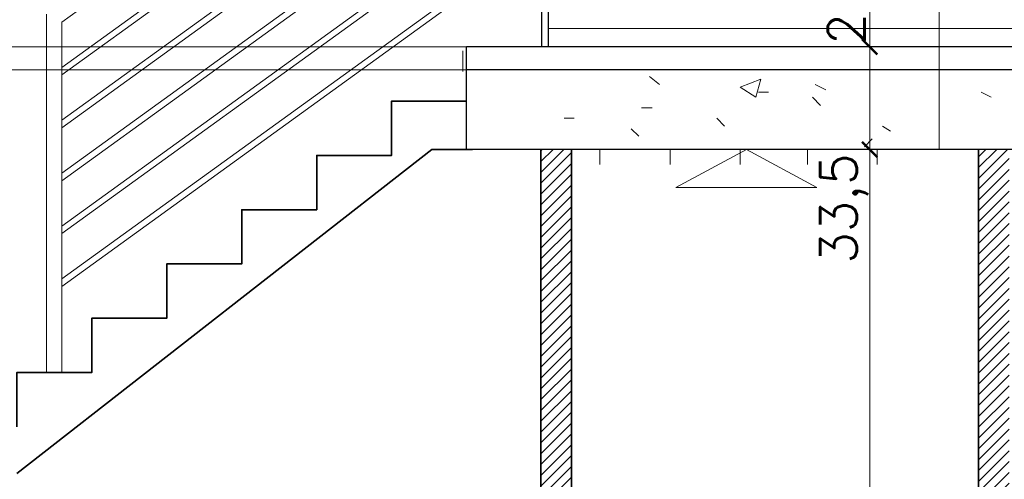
# Model space of a CAD drawing. Header units: millimetres. Extents: x -740 to 33545, y 5178 to 22494.
# Tile 180 of 250: x 9237 to 9559, y 13341 to 13491. Entities that reach past the tile are written whole.
import ezdxf
from ezdxf.lldxf.tags import DXFTag

# ---------------------------------------------------------------- set-up
doc = ezdxf.new("R2010")
doc.units = ezdxf.units.MM
doc.header["$MEASUREMENT"] = 0
doc.layers.get('Defpoints').update_dxf_attribs({"color": 252})
for name, color, linetype, lineweight in [('A_istniejÄ…ce Ĺ›ciany', 252, 'Continuous', 35), ('A_izolacja', 252, 'Continuous', 9), ('A_l.przerywana', 252, 'ICAD_ISO03W100', 9), ('A_projektowane sciany', 252, 'Continuous', 35), ('l.widokowa', 252, 'Continuous', 15), ('l.wypeĹ‚nien', 252, 'Continuous', 5), ('wymiarowanie', 252, 'Continuous', 9)]:
    doc.layers.add(name, color=color, linetype=linetype, lineweight=lineweight)
doc.styles.add('styl2', font='simplex.shx')
doc.linetypes.add('BATTING', pattern='A,0.00254,-2.54,[134,ltypeshp.shx,S=2.54,R=0,X=-2.54,Y=0],-5.08,[134,ltypeshp.shx,S=2.54,R=180,X=2.54,Y=0],-2.54', length=10.16254)
tags = doc.linetypes.add('ICAD_ISO03W100', pattern=[30, 12, -18]).pattern_tags.tags
tags[6:7] = [DXFTag(74, 4), DXFTag(75, 0), DXFTag(340, '0'), DXFTag(46, 1.0), DXFTag(50, 0.0), DXFTag(44, 0.0), DXFTag(45, 0.0)]
tags[4:5] = [DXFTag(74, 4), DXFTag(75, 0), DXFTag(340, '0'), DXFTag(46, 1.0), DXFTag(50, 0.0), DXFTag(44, 0.0), DXFTag(45, 0.0)]
doc.dimstyles.new('Skala 1-50', dxfattribs={"dimtxt": 12, "dimasz": 5, "dimexe": 1, "dimexo": 1, "dimgap": 1.5, "dimtad": 1, "dimdec": 1, "dimrnd": 0.5, "dimtxsty": 'styl2', "dimblk": 'ARCHTICK', "dimcen": 5, "dimadec": 0, "dimazin": 0, "dimtfac": 1, "dimtdec": 1, "dimtmove": 1, "dimatfit": 3, "dimldrblk": 'ARCHTICK', "dimfxl": 0, "dimlwd": -1, "dimlwe": -1, "dimarcsym": 0})

# ---------------------------------------------------------------- blocks, each defined once
blk = doc.blocks.new('_ArchTick')
at = {"color": 0, "linetype": 'ByBlock', "const_width": 0.15}
blk.add_lwpolyline([(-0.5, -0.5), (0.5, 0.5)], dxfattribs=at)
blk = doc.blocks.new('*D1735')
at = {"layer": 'Defpoints', "color": 0}
for p in [(9525.46, 13504.58), (9514.94, 13482.58), (9523.67, 13482.58)]:
    blk.add_point(p, dxfattribs=at)
at = {"layer": 'wymiarowanie', "color": 0}
for p, q in [((9519.94, 13504.58), (9513.94, 13504.58)), ((9514.94, 13504.58), (9514.94, 13482.58)), ((9519.94, 13482.58), (9513.94, 13482.58))]:
    blk.add_line(p, q, dxfattribs=at)
at = {"layer": 'wymiarowanie', "color": 0, "xscale": 5, "yscale": 5, "zscale": 5}
for p, rotation in [((9514.94, 13504.58), 90), ((9514.94, 13482.58), 270)]:
    blk.add_blockref('_ArchTick', p, dxfattribs=dict(at, rotation=rotation))
at = {"layer": 'wymiarowanie', "color": 0, "insert": (9507.29, 13493.58), "char_height": 12, "attachment_point": 5, "rotation": 90, "style": 'styl2'}
blk.add_mtext('22', dxfattribs=at)
blk = doc.blocks.new('*D1736')
at = {"layer": 'Defpoints', "color": 0}
for p in [(9523.67, 13482.58), (9514.94, 13449.08), (9543.63, 13449.08)]:
    blk.add_point(p, dxfattribs=at)
at = {"layer": 'wymiarowanie', "color": 0}
for p, q in [((9519.94, 13482.58), (9513.94, 13482.58)), ((9514.94, 13482.58), (9514.94, 13449.08)), ((9519.94, 13449.08), (9513.94, 13449.08))]:
    blk.add_line(p, q, dxfattribs=at)
at = {"layer": 'wymiarowanie', "color": 0, "xscale": 5, "yscale": 5, "zscale": 5}
for p, rotation in [((9514.94, 13482.58), 90), ((9514.94, 13449.08), 270)]:
    blk.add_blockref('_ArchTick', p, dxfattribs=dict(at, rotation=rotation))
at = {"layer": 'wymiarowanie', "color": 0, "insert": (9506.6, 13429.74), "char_height": 12, "attachment_point": 5, "rotation": 90, "style": 'styl2'}
blk.add_mtext('33,5', dxfattribs=at)
blk = doc.blocks.new('*D1737')
at = {"layer": 'Defpoints', "color": 0}
for p in [(9543.63, 13449.08), (9514.94, 13129.08), (9548.52, 13129.08)]:
    blk.add_point(p, dxfattribs=at)
at = {"layer": 'wymiarowanie', "color": 0}
for p, q in [((9519.94, 13449.08), (9513.94, 13449.08)), ((9514.94, 13449.08), (9514.94, 13129.08)), ((9519.94, 13129.08), (9513.94, 13129.08))]:
    blk.add_line(p, q, dxfattribs=at)
at = {"layer": 'wymiarowanie', "color": 0, "xscale": 5, "yscale": 5, "zscale": 5}
for p, rotation in [((9514.94, 13449.08), 90), ((9514.94, 13129.08), 270)]:
    blk.add_blockref('_ArchTick', p, dxfattribs=dict(at, rotation=rotation))
at = {"layer": 'wymiarowanie', "color": 0, "insert": (9507.14, 13289.08), "char_height": 12, "attachment_point": 5, "rotation": 90, "style": 'styl2'}
blk.add_mtext('320', dxfattribs=at)

msp = doc.modelspace()

# ---------------------------------------------------------------- hatches: boundary and pattern name
at = {"layer": 'l.wypeĹ‚nien'}
h = msp.add_hatch(dxfattribs=at)
h.set_pattern_fill('ANSI31', color=256, scale=20, style=0)
h.paths.add_polyline_path([(9550.52, 13449.08), (9560.52, 13449.08), (9560.52, 13433.75), (9560.52, 13430.25), (9560.52, 13429), (9560.52, 13129.01), (9550.52, 13129.01)])
h.paths.add_polyline_path([(9407.52, 13186.43), (9417.52, 13186.43), (9417.52, 13449.08), (9407.52, 13449.08)])
h.paths.add_polyline_path([(9417.52, 13151.14), (9417.52, 13186.43), (9407.52, 13186.43), (9407.52, 13160.34)])
h.paths.add_polyline_path([(9407.52, 13160.34), (9417.52, 13151.14), (9417.52, 13129.01), (9407.52, 13129.01)])

# ---------------------------------------------------------------- linework, layer by layer
at = {"linetype": 'Continuous', "lineweight": 5}
for points in [[(9381.98, 13474.55), (9381.98, 13481.33), (9381.98, 13481.33)], [(9443.01, 13472.9), (9446.31, 13470.25), (9446.31, 13470.25)], [(9472.61, 13469.43), (9479.39, 13472.07), (9479.39, 13472.07)], [(9477.73, 13466.12), (9479.39, 13472.07), (9479.39, 13472.07)], [(9472.61, 13469.43), (9477.73, 13466.12), (9477.73, 13466.12)], [(9478.56, 13467.77), (9481.87, 13467.77), (9481.87, 13467.77)], [(9497.08, 13470.25), (9500.56, 13468.6), (9500.56, 13468.6)], [(9551.33, 13467.77), (9554.63, 13466.12), (9554.63, 13466.12)], [(9496.26, 13466.12), (9498.9, 13463.47), (9498.9, 13463.47)], [(9440.36, 13462.65), (9443.83, 13462.65), (9443.83, 13462.65)], [(9415.06, 13459.34), (9418.37, 13459.34), (9418.37, 13459.34)], [(9465, 13459.34), (9467.48, 13456.69), (9467.48, 13456.69)], [(9437.05, 13455.86), (9439.53, 13453.38), (9439.53, 13453.38)], [(9519.08, 13456.69), (9521.72, 13455.04), (9521.72, 13455.04)], [(9513.29, 13449.91), (9515.77, 13452.56), (9515.77, 13452.56)], [(9426.8, 13444.12), (9426.8, 13449.08), (9426.8, 13449.08)], [(9449.79, 13444.12), (9449.79, 13449.08), (9449.79, 13449.08)], [(9472.61, 13444.12), (9472.61, 13449.08), (9472.61, 13449.08)], [(9494.6, 13444.12), (9494.6, 13449.08), (9494.6, 13449.08)], [(9517.42, 13444.12), (9517.42, 13449.08), (9517.42, 13449.08)]]:
    msp.add_lwpolyline(points, dxfattribs=at)
at = {"linetype": 'Continuous', "lineweight": 30}
for points in [[(9383.23, 13449.08), (9383.23, 13482.58)], [(9774.91, 13482.58), (9383.23, 13482.58)], [(9978.37, 13449.08), (9383.23, 13449.08), (9383.23, 13449.08)]]:
    msp.add_lwpolyline(points, dxfattribs=at)
at = {"linetype": 'Continuous', "lineweight": 15}
msp.add_lwpolyline([(9536.11, 13449.08), (9561.41, 13449.08), (9561.41, 13449.08)], dxfattribs=at)
at = {"layer": 'A_istniejÄ…ce Ĺ›ciany'}
for p in [(9236.25, 13343.24), (9385.15, 13449.08)]:
    msp.add_line(p, (9371.92, 13449.08), dxfattribs=at)
msp.add_lwpolyline([(9236.25, 13358.46), (9236.25, 13376.19), (9260.75, 13376.19), (9260.75, 13393.92), (9285.24, 13393.92), (9285.24, 13411.66), (9309.74, 13411.66), (9309.74, 13429.39), (9334.24, 13429.39), (9334.24, 13447.12), (9358.74, 13447.12), (9358.74, 13464.85), (9383.23, 13464.85)], dxfattribs=at)
at = {"layer": 'A_izolacja', "linetype": 'BATTING', "ltscale": 0.6}
msp.add_lwpolyline([(9774.91, 13488.58), (9409.93, 13488.58)], dxfattribs=at)
at = {"layer": 'A_l.przerywana', "ltscale": 0.3}
for points in [[(9115.23, 13482.58), (9409.1, 13482.58)], [(9120.6, 13475.08), (9401.43, 13475.08)]]:
    msp.add_lwpolyline(points, dxfattribs=at)
at = {"layer": 'A_l.przerywana', "lineweight": 30, "ltscale": 0.3}
msp.add_lwpolyline([(9978.37, 13475.08), (9383.23, 13475.08)], dxfattribs=at)
at = {"layer": 'A_projektowane sciany', "linetype": 'Continuous', "lineweight": 30}
for points in [[(9407.73, 13506.78), (9407.73, 13482.58)], [(9409.93, 13506.78), (9409.93, 13482.58)]]:
    msp.add_lwpolyline(points, dxfattribs=at)
at = {"layer": 'A_projektowane sciany', "linetype": 'Continuous'}
for points in [[(9407.52, 13449.08), (9407.52, 13129.08)], [(9417.52, 13449.08), (9417.52, 13129.08)], [(9550.52, 13449.08), (9550.52, 13129.08)]]:
    msp.add_lwpolyline(points, dxfattribs=at)
at = {"layer": 'l.widokowa'}
for p, q in [((9412.73, 13607.76), (9251, 13490.69)), ((9412.73, 13592.95), (9251, 13475.88)), ((9412.73, 13590.48), (9251, 13473.41)), ((9412.73, 13575.67), (9251, 13458.6)), ((9412.73, 13573.2), (9251, 13456.13)), ((9412.73, 13558.38), (9251, 13441.32)), ((9412.73, 13555.92), (9251, 13438.85)), ((9412.73, 13541.1), (9251, 13424.03)), ((9412.73, 13538.63), (9251, 13421.56)), ((9412.73, 13523.82), (9251, 13406.75)), ((9412.73, 13521.35), (9251, 13404.28)), ((9246, 13376.19), (9246, 13493.25)), ((9251, 13376.19), (9251, 13490.69))]:
    msp.add_line(p, q, dxfattribs=at)
at = {"layer": 'wymiarowanie'}
msp.add_line((9537.6, 13449.08), (9537.6, 13578.74), dxfattribs=at)
at = {"layer": 'wymiarowanie', "linetype": 'ByBlock'}
msp.add_lwpolyline([(9474.64, 13449.08), (9497.71, 13436.68), (9451.58, 13436.68)], close=True, dxfattribs=at)

# ---------------------------------------------------------------- texts
at = {"layer": 'wymiarowanie', "insert": (8290.7, 13388.64), "char_height": 8, "width": 621.5287, "attachment_point": 1}
msp.add_mtext('\\pi621.52874;{\\fCentury Gothic|b0|i0|c238|p34;}\\P{\\fCentury Gothic|b0|i0|c238|p34;Daszek szklany systemowy o wym. 300 x 120 cm wykonany ze szkła }\\P{\\fCentury Gothic|b0|i0|c238|p34;bezpiecznego 6.6.3 ESG/VSG}\\P{\\fCentury Gothic|b0|i0|c238|p34;mocowany na wspornikach w konstrukcji stalowej }\\P{\\fCentury Gothic|b0|i0|c238|p34;ocynkowancy i malowanych proszkowo w kolorze RAL 7016}', dxfattribs=at)

# ---------------------------------------------------------------- dimensions: what is measured, and where the dimension line sits
at = {"layer": 'wymiarowanie'}
for base, p1, p2, picture, middle in [((9514.94, 13482.58), (9525.46, 13504.58), (9523.67, 13482.58), '*D1735', (9507.29, 13493.58)), ((9514.94, 13129.08), (9543.63, 13449.08), (9548.52, 13129.08), '*D1737', (9507.14, 13289.08))]:
    dim = msp.add_linear_dim(base=base, p1=p1, p2=p2, angle=90, dimstyle='Skala 1-50', dxfattribs=at)
    dim.commit()
    dim.dimension.update_dxf_attribs({"geometry": picture, "text_midpoint": middle})
dim = msp.add_linear_dim(base=(9514.94, 13449.08), p1=(9523.67, 13482.58), p2=(9543.63, 13449.08), angle=90, dimstyle='Skala 1-50', dxfattribs=at)
dim.commit()
dim.dimension.update_dxf_attribs({"geometry": '*D1736', "text_midpoint": (9514.94, 13429.74), "dimtype": 160})

doc.saveas('drawing.dxf')
